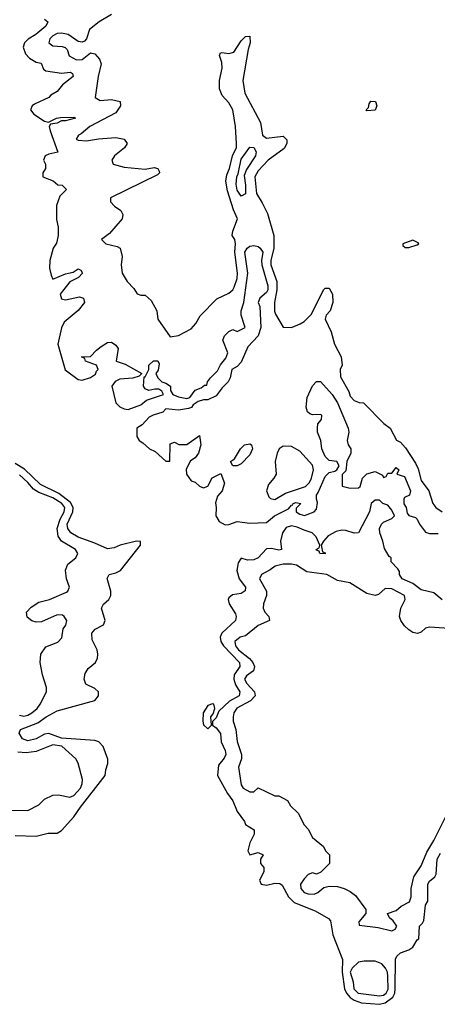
# Model space of a CAD drawing. Header units: inches. Extents: x 2601682 to 2755810, y 449311 to 584050.
# Tile 121 of 256: x 2670571 to 2672567, y 463797 to 468501. Entities that reach past the tile are written whole.
import ezdxf

# ---------------------------------------------------------------- set-up
doc = ezdxf.new("R2010")
doc.units = ezdxf.units.IN
doc.header["$MEASUREMENT"] = 0
doc.layers.add('C6476', color=7, linetype='Continuous')

msp = doc.modelspace()

# ---------------------------------------------------------------- linework, layer by layer
at = {"layer": 'C6476', "color": 2}
for points, elevation in [([(2671010, 468525.1), (2670950.6, 468490), (2670905.1, 468454.9), (2670890.7, 468409.3), (2670881, 468399), (2670870, 468394), (2670850, 468397.2), (2670802, 468430), (2670770, 468436.9), (2670750, 468434.3), (2670730, 468424.5), (2670715.5, 468410), (2670710.8, 468390), (2670730, 468376.3), (2670773.2, 468373.2), (2670787.5, 468367.5), (2670798.5, 468358.5), (2670807.9, 468327.9), (2670842, 468310), (2670870, 468310.6), (2670910, 468342.8), (2670930, 468337.3), (2670952.3, 468312.3), (2670960.4, 468290), (2670945.5, 468230), (2670931.3, 468130), (2670954.8, 468114.8), (2671010, 468119.1), (2671050.7, 468110), (2671053.4, 468090), (2671030, 468056), (2670906.8, 467990), (2670864.7, 467955.3), (2670851.3, 467950), (2670841, 467930), (2670850, 467924.9), (2670890, 467922.4), (2670947.6, 467932.4), (2671030, 467938.7), (2671070, 467930.4), (2671084.9, 467910), (2671071.8, 467888.2), (2671024, 467850), (2671010.8, 467830), (2671018, 467810), (2671070, 467797.1), (2671170, 467787.3), (2671214, 467794), (2671230.6, 467790.6), (2671236.8, 467776.8), (2671238.8, 467770), (2671230, 467759), (2671004.7, 467650), (2671004.7, 467630), (2671024.7, 467610), (2671054.8, 467590), (2671064, 467570), (2671060.7, 467550), (2670999.9, 467480.1), (2670962, 467450), (2670982, 467430), (2671037.3, 467417.3), (2671051.3, 467410), (2671060.7, 467370), (2671056, 467330), (2671061, 467290), (2671084.7, 467250), (2671116.9, 467216.9), (2671131.6, 467191.6), (2671150, 467184.7), (2671170, 467184.7), (2671199.8, 467159.8), (2671226, 467110), (2671231.3, 467070), (2671290, 466986), (2671330, 466991.3), (2671390, 467024.7), (2671412.7, 467050), (2671433.8, 467086.2), (2671512.3, 467167.7), (2671570, 467194.8), (2671590, 467210.8), (2671596.6, 467223.4), (2671610, 467264.7), (2671611, 467290), (2671599.2, 467390), (2671602.4, 467430), (2671598.4, 467450), (2671586.6, 467470), (2671589.4, 467490), (2671612, 467550), (2671592.7, 467592.7), (2671563.6, 467683.6), (2671556.4, 467730), (2671560.6, 467759.4), (2671573.3, 467790), (2671588, 467850), (2671606.3, 467890), (2671606.9, 467910), (2671601.5, 467990), (2671589.7, 468070), (2671570, 468104.5), (2671538.2, 468138.2), (2671525.1, 468170), (2671525.4, 468210), (2671538, 468270), (2671536.9, 468296.9), (2671526, 468330), (2671530, 468342), (2671536.4, 468343.6), (2671570, 468339.3), (2671594.3, 468345.7), (2671630, 468400.7), (2671650, 468420.7), (2671670, 468422), (2671673, 468390), (2671662, 468358), (2671637.1, 468210), (2671647.6, 468150), (2671721.7, 468010), (2671730.6, 467950), (2671750, 467934.9), (2671830, 467944), (2671847.1, 467927.1), (2671847.3, 467910), (2671834, 467886), (2671759.1, 467830), (2671710, 467779.6), (2671694.9, 467750), (2671702, 467670), (2671730, 467625.5), (2671754.6, 467574.6), (2671785.5, 467470), (2671785.7, 467410), (2671771.8, 467350), (2671771.8, 467330), (2671799, 467250), (2671799.2, 467210), (2671787.9, 467150), (2671789, 467109), (2671793.8, 467093.8), (2671830, 467031.3), (2671870, 467030.8), (2671911.9, 467048.1), (2671930, 467058.8), (2671965.6, 467094.4), (2672022, 467210), (2672030, 467218), (2672050, 467218), (2672066, 467190), (2672066.8, 467150), (2672054.8, 467110), (2672036, 467090), (2672031, 467070), (2672058.8, 467010), (2672074.8, 466950), (2672106.8, 466890), (2672112, 466850), (2672102, 466830), (2672104.7, 466795.3), (2672144, 466724), (2672150, 466702), (2672170, 466682), (2672192.7, 466672.7), (2672214, 466670), (2672311.6, 466571.6), (2672342, 466550), (2672371.6, 466491.6), (2672390, 466482), (2672415.3, 466455.3), (2672462.5, 466382.5), (2672474.9, 466354.9), (2672490, 466298.8), (2672525.7, 466250), (2672544.9, 466190), (2672560.3, 466170), (2672590, 466150.3)], 6), ([(2670690, 468502.8), (2670706, 468490), (2670696.3, 468470), (2670647.3, 468430), (2670612, 468408), (2670594, 468390), (2670587.7, 468370), (2670598.5, 468338.5), (2670617.5, 468317.5), (2670650, 468298.8), (2670673, 468293), (2670684.7, 468264.7), (2670696, 468256), (2670770, 468245.5), (2670814, 468250), (2670823.6, 468243.6), (2670826, 468230), (2670776, 468190), (2670750, 468158), (2670719.6, 468140.4), (2670710, 468128.7), (2670642, 468098), (2670631.1, 468088.9), (2670622, 468070), (2670638, 468050), (2670690, 468016), (2670708, 468012), (2670746, 468030), (2670766, 468034), (2670830, 468034.8), (2670838, 468030), (2670790, 468018), (2670770, 468018), (2670750, 468006), (2670718, 468002), (2670712, 467990), (2670716, 467970), (2670752.7, 467867.3), (2670710, 467859), (2670692, 467850), (2670684.7, 467830), (2670694, 467810), (2670694, 467790), (2670682, 467770), (2670682, 467750), (2670731.6, 467731.6), (2670752.7, 467712.7), (2670774, 467710), (2670794, 467690), (2670762.8, 467657.2), (2670746.9, 467613.1), (2670746.6, 467546.6), (2670754.8, 467510), (2670754.8, 467470), (2670747.1, 467432.9), (2670730.5, 467409.5), (2670714.6, 467350), (2670713.1, 467313.1), (2670720.9, 467280.9), (2670730, 467262), (2670790, 467286), (2670826, 467294), (2670850, 467310.7), (2670863.6, 467303.6), (2670870.7, 467290), (2670852, 467270), (2670810, 467248.7), (2670764.7, 467190), (2670770, 467167.3), (2670790, 467162), (2670856.4, 467176.4), (2670876, 467170), (2670880.5, 467150), (2670850, 467112), (2670783.8, 467056.2), (2670770, 467028), (2670752.7, 466950), (2670788.7, 466828.7), (2670850, 466782), (2670870, 466778), (2670910, 466791.3), (2670933.2, 466806.8), (2670938, 466822), (2670946, 466830), (2670938, 466850), (2670886, 466870), (2670882, 466882), (2670866, 466890), (2670910, 466892), (2670938, 466922), (2670961, 466939), (2670990, 466958.8), (2671010, 466961), (2671030, 466946), (2671040.7, 466930), (2671032, 466870), (2671074.4, 466854.4), (2671154, 466810), (2671142, 466798), (2671111.1, 466788.9), (2671050, 466784), (2671027.3, 466772.7), (2671011.3, 466750), (2671030.9, 466670.9), (2671050, 466651.3), (2671070, 466641), (2671090, 466638), (2671150, 466661), (2671177.2, 466682.8), (2671258, 466710), (2671250, 466726), (2671236.4, 466736.4), (2671216.4, 466736.4), (2671188.7, 466728.7), (2671170, 466738), (2671162, 466750), (2671166, 466794), (2671170, 466794), (2671188, 466830), (2671188.7, 466850), (2671210, 466870.7), (2671230.5, 466870.5), (2671237.3, 466857.3), (2671233.2, 466826.8), (2671222, 466810), (2671231, 466790), (2671250, 466771), (2671270, 466764.7), (2671291.3, 466750), (2671292, 466730), (2671302, 466710), (2671330, 466698.8), (2671368.9, 466691.1), (2671384, 466696), (2671410, 466731), (2671438, 466742), (2671454, 466754), (2671466, 466754), (2671468, 466770), (2671482, 466790), (2671516.6, 466823.4), (2671530, 466852), (2671556, 466884), (2671565.2, 466910), (2671542, 466970), (2671550, 466990.7), (2671570, 467010.8), (2671590, 467021), (2671610, 467011.3), (2671648, 467030), (2671629.4, 467090), (2671629.5, 467110), (2671642, 467150), (2671660.5, 467290), (2671646.2, 467390), (2671658.4, 467410), (2671670, 467418.7), (2671690, 467422), (2671710, 467417.6), (2671720.5, 467410), (2671733.1, 467390), (2671727, 467350), (2671728.7, 467330), (2671756.9, 467230), (2671756, 467210), (2671750, 467198), (2671718.8, 467170), (2671711, 467150), (2671718.8, 467130), (2671724, 467030), (2671710.5, 466990), (2671661.8, 466938.2), (2671630, 466865.2), (2671610, 466844), (2671584.7, 466830), (2671577.3, 466790), (2671566.8, 466770), (2671538, 466742), (2671510, 466704), (2671470, 466685.2), (2671450, 466685.2), (2671424, 466676), (2671399.6, 466660.4), (2671391.3, 466648.7), (2671376.9, 466643.1), (2671330, 466635.3), (2671270, 466642), (2671254.8, 466625.2), (2671208.2, 466611.8), (2671190, 466601.2), (2671155.5, 466564.5), (2671131.3, 466550), (2671131.3, 466510), (2671142, 466490), (2671159.9, 466479.9), (2671191, 466450), (2671218, 466438), (2671270, 466391), (2671288, 466392), (2671290, 466474), (2671310, 466482), (2671331.6, 466471.6), (2671370, 466472), (2671430, 466514), (2671436, 466470), (2671424.7, 466430), (2671410, 466408), (2671387.3, 466392.7), (2671366.8, 466353.2), (2671367.3, 466330), (2671390, 466298), (2671410, 466292), (2671430, 466272), (2671450, 466264.7), (2671470, 466272), (2671490, 466312), (2671532.7, 466332.7), (2671550, 466286), (2671538.8, 466250), (2671516.3, 466223.7), (2671507.3, 466192.7), (2671510.4, 466170.4), (2671507.6, 466130), (2671524.1, 466104.1), (2671552.1, 466087.9), (2671570.9, 466089.1), (2671610, 466103.7), (2671670, 466095.5), (2671750, 466098), (2671788, 466130), (2671855.5, 466164.5), (2671870, 466182), (2671876.4, 466183.6), (2671878, 466190), (2671890, 466193.4), (2671914, 466190), (2671892.7, 466167.3), (2671892, 466150), (2671910, 466138), (2671932.7, 466132.7), (2671978, 466150), (2671990, 466162), (2671994, 466194), (2671988.7, 466210), (2671989, 466230), (2671998, 466242), (2672030, 466318), (2672050, 466338), (2672076.4, 466343.6), (2672086, 466350), (2672098, 466370), (2672086, 466390), (2672050, 466395.3), (2672030, 466414), (2672014.5, 466450), (2672009.3, 466490), (2671994, 466530), (2671994, 466550), (2671995.3, 466570), (2672014, 466590), (2672015.3, 466610), (2672010, 466614), (2671970, 466613.2), (2671957.2, 466617.2), (2671947, 466627), (2671939.5, 466650), (2671944.4, 466695.6), (2671970, 466751.3), (2671990, 466772), (2672008.4, 466771.6), (2672064.9, 466710), (2672090, 466670.8), (2672140.3, 466550), (2672143.1, 466530), (2672136.3, 466490), (2672140.7, 466470), (2672152.7, 466450), (2672152.7, 466430), (2672134, 466390), (2672130, 466346), (2672112, 466328), (2672112, 466272), (2672150, 466262.8), (2672190, 466264.7), (2672198, 466270), (2672208.7, 466310), (2672230, 466330.7), (2672270, 466342.8), (2672304.7, 466324.7), (2672310, 466314), (2672322, 466318), (2672330, 466334), (2672350, 466334), (2672370, 466362), (2672382, 466350), (2672374, 466330), (2672410, 466318), (2672438, 466250), (2672434, 466230), (2672410, 466218), (2672406, 466210), (2672407.3, 466187.3), (2672418, 466170), (2672422.8, 466142.8), (2672430, 466132), (2672462, 466122), (2672470, 466114), (2672481, 466090), (2672510, 466052), (2672530, 466046.8), (2672570, 466046)], 2), ([(2670550, 464602.8), (2670650, 464600.5), (2670706.3, 464613.7), (2670750, 464614), (2670770, 464626.8), (2670830, 464692.2), (2670861.2, 464738.8), (2670979.5, 464890), (2670982.7, 464917.3), (2670992.7, 464947.3), (2670992, 464968), (2670970, 465028), (2670949, 465050), (2670930, 465056.9), (2670770, 465067.4), (2670710, 465089.7), (2670690, 465087.6), (2670650, 465065.4), (2670610, 465055.6), (2670584.9, 465064.9), (2670568, 465092), (2670575.3, 465110), (2670658.3, 465141.7), (2670697, 465170), (2670750, 465199.5), (2670930, 465248.9), (2670947.3, 465270), (2670947, 465290), (2670930, 465305.1), (2670886.3, 465326.3), (2670878.4, 465350), (2670883.3, 465376.7), (2670898.6, 465401.4), (2670932.7, 465430), (2670942, 465450), (2670944.5, 465470), (2670940.7, 465490), (2670917.5, 465537.5), (2670915.8, 465570), (2670930.8, 465589.2), (2670971.8, 465610), (2670979.6, 465630), (2670961.2, 465690), (2670972, 465708), (2670997.2, 465730), (2671006.6, 465750), (2671006.6, 465770), (2670988.4, 465831.6), (2670998, 465850), (2671030, 465857.6), (2671053.3, 465870), (2671149, 465990), (2671148, 466008), (2671129, 466009), (2671051.3, 465990), (2671022.7, 465977.2), (2670990, 465972.8), (2670930, 466000.5), (2670850, 466028.4), (2670815.1, 466050), (2670801.1, 466070), (2670798.5, 466090), (2670824.5, 466150), (2670826, 466170), (2670813.7, 466193.7), (2670757.9, 466237.9), (2670670, 466280.4), (2670593.3, 466353.3), (2670550, 466379.8)], 2), ([(2670570, 465178.7), (2670590, 465174), (2670610, 465177.6), (2670629.4, 465190), (2670655.1, 465210), (2670669.3, 465230), (2670699, 465290), (2670699, 465310), (2670679.3, 465370), (2670669.5, 465429.5), (2670672.7, 465470), (2670696, 465504), (2670753.4, 465526.6), (2670772.7, 465547.3), (2670779, 465590), (2670791.9, 465608.1), (2670796, 465630), (2670784, 465650), (2670775.3, 465655.3), (2670750, 465658), (2670675.5, 465624.5), (2670650, 465622.2), (2670628.8, 465628.8), (2670606.6, 465646.6), (2670603, 465670), (2670625.9, 465694.1), (2670662, 465718), (2670713.2, 465730), (2670794.2, 465765.8), (2670801.2, 465770), (2670809.2, 465790), (2670794, 465830), (2670789.5, 465870.5), (2670800.5, 465899.5), (2670839, 465930), (2670849, 465950), (2670837.2, 465970), (2670770, 466009.4), (2670754, 466034), (2670749.6, 466070), (2670764.7, 466115.3), (2670783.1, 466150), (2670786.6, 466170), (2670772.3, 466190), (2670730, 466216.5), (2670662, 466242), (2670637.1, 466257.1), (2670609.7, 466290), (2670570, 466326.3)], 6), ([(2672590, 465729), (2672550, 465762.7), (2672490, 465777), (2672450, 465806.6), (2672399.3, 465830), (2672386.6, 465850), (2672385.2, 465865.2), (2672378, 465878), (2672346, 465910), (2672346, 465930), (2672336.4, 465936.4), (2672313.6, 465973.6), (2672307, 466010), (2672291.8, 466050), (2672289.6, 466070.4), (2672299.3, 466090), (2672310, 466100.7), (2672350, 466118), (2672362, 466130), (2672350, 466158), (2672330, 466182), (2672306, 466190), (2672290, 466206), (2672270, 466206), (2672251.3, 466188.7), (2672242.8, 466150), (2672190.4, 466049.6), (2672170, 466047.3), (2672130, 466060.9), (2672110, 466061.2), (2672084, 466056), (2672044.5, 466035.5), (2672022, 466010), (2672012, 465990), (2672018, 465958), (2672030, 465954), (2672030, 465948.7), (2672006, 465950), (2672002, 465962), (2671990, 465966), (2671988, 465970), (2672002, 465978), (2672006, 465990), (2671988, 466030), (2671968, 466050), (2671930, 466061.2), (2671897, 466077), (2671870, 466082.7), (2671844.9, 466075.1), (2671827.3, 466050), (2671818, 466010), (2671822, 465970), (2671810, 465966.6), (2671774, 465974), (2671750, 465972.7), (2671710.7, 465930), (2671690, 465919.5), (2671659.3, 465919.3), (2671630, 465928), (2671614.8, 465905.2), (2671608.5, 465870), (2671620.4, 465830), (2671650.5, 465790), (2671647.7, 465772.3), (2671630, 465759.5), (2671587.2, 465752.8), (2671570, 465738), (2671566.5, 465730), (2671572.4, 465710), (2671602.8, 465662.8), (2671606, 465650), (2671601.6, 465630), (2671536.5, 465570), (2671528.2, 465550), (2671532.1, 465530), (2671544.9, 465510), (2671621.5, 465430), (2671622.3, 465410), (2671596.2, 465370), (2671594.2, 465350), (2671602.7, 465322.7), (2671622.4, 465290), (2671619.1, 465270), (2671574.3, 465245.7), (2671522.8, 465197.2), (2671510, 465166), (2671492.7, 465147.3), (2671492, 465130), (2671510, 465118), (2671530.6, 465090), (2671534, 465050), (2671553, 465010), (2671555.5, 464990), (2671548.1, 464971.9), (2671521.3, 464938.7), (2671516.3, 464890), (2671563.6, 464803.6), (2671590, 464768.4), (2671610, 464717.6), (2671645.7, 464670), (2671650, 464656), (2671691, 464630), (2671690.8, 464610), (2671670, 464568.7), (2671661.6, 464530), (2671670, 464511), (2671710, 464522), (2671734, 464510), (2671722, 464490), (2671722, 464470), (2671738, 464450), (2671738, 464430), (2671717.3, 464390), (2671725.5, 464370), (2671750, 464365.3), (2671790, 464374.8), (2671814.4, 464374.4), (2671825.5, 464365.5), (2671855.2, 464310), (2671882.9, 464282.9), (2671983.7, 464243.7), (2672046, 464206), (2672055.5, 464195.5), (2672068, 464128), (2672114, 464010), (2672112.6, 463950), (2672123.5, 463870), (2672132.2, 463850), (2672149.5, 463829.5), (2672170, 463816.3), (2672204.4, 463804.4), (2672290, 463796.6), (2672316.9, 463803.1), (2672353.6, 463830), (2672363.4, 463850), (2672365.2, 463870), (2672367.3, 464012.7), (2672373.6, 464026.4), (2672390, 464042.8), (2672430, 464056.3), (2672449.2, 464070), (2672470, 464104.7), (2672478, 464110), (2672482, 464170), (2672496.5, 464183.5), (2672502.7, 464197.3), (2672509.7, 464270), (2672520.9, 464290), (2672521.2, 464370), (2672530, 464384.7), (2672555.1, 464404.9), (2672560.9, 464419.1), (2672566.6, 464490), (2672581.2, 464518.8)], 2), ([(2672670, 465589.4), (2672530, 465599), (2672510, 465594), (2672490, 465575.3), (2672471.3, 465568.7), (2672450, 465573.2), (2672430, 465585.2), (2672410, 465605.2), (2672392.3, 465630), (2672385.2, 465650), (2672392.7, 465690), (2672413.2, 465730), (2672409.1, 465749.1), (2672350, 465780.9), (2672316.9, 465783.1), (2672285.4, 465754.6), (2672269.2, 465749.2), (2672230, 465759), (2672148, 465810), (2672090, 465821.2), (2672038, 465850), (2671943.2, 465863.2), (2671894.2, 465894.2), (2671870, 465899.5), (2671830, 465899.6), (2671791.3, 465890), (2671768.3, 465871.7), (2671726.8, 465850), (2671717.3, 465830), (2671750.8, 465770), (2671750.7, 465750), (2671736.3, 465710), (2671734.8, 465690), (2671742.8, 465670), (2671761, 465650), (2671764.7, 465630), (2671710, 465606), (2671650, 465557), (2671624.7, 465550), (2671598.8, 465530), (2671601.6, 465510), (2671617.1, 465490), (2671669.1, 465449.1), (2671684.4, 465430), (2671692.7, 465410), (2671687.7, 465390), (2671654.2, 465365.8), (2671646, 465350), (2671655.8, 465330), (2671693.4, 465290), (2671696.3, 465270), (2671674, 465246), (2671608.7, 465211.3), (2671594.9, 465190), (2671590.4, 465170), (2671590.4, 465150), (2671604.4, 465110), (2671610, 465052), (2671630.6, 464990), (2671630.6, 464970), (2671616.3, 464930), (2671630, 464844.7), (2671638.8, 464830), (2671670, 464811), (2671690, 464812), (2671710, 464831.3), (2671790, 464792), (2671810, 464792), (2671851.1, 464771.1), (2671865.4, 464745.4), (2671902, 464710), (2671930, 464654), (2671950, 464634), (2671970, 464594), (2672022, 464550), (2672032, 464530), (2672050.9, 464510.9), (2672051.3, 464470), (2672010, 464428), (2671990, 464418), (2671970, 464424), (2671950, 464416), (2671930, 464396), (2671913.4, 464370), (2671914.8, 464350), (2671930, 464331), (2671950, 464324), (2671977.5, 464322.5), (2671995.3, 464330), (2672024.7, 464355.3), (2672050, 464361), (2672090, 464358.8), (2672122, 464350), (2672150, 464336), (2672175.9, 464315.9), (2672224.7, 464250), (2672224.7, 464230), (2672192, 464190), (2672194, 464174), (2672284.1, 464164.1), (2672350, 464148.2), (2672364.7, 464155.3), (2672372.7, 464170), (2672356, 464196), (2672338, 464210), (2672328.7, 464230), (2672370, 464244.7), (2672394.6, 464265.4), (2672433.6, 464286.4), (2672442, 464310), (2672441.2, 464350), (2672454.8, 464405.2), (2672490, 464458), (2672516.6, 464523.4), (2672550, 464579.1), (2672614.7, 464710)], 6), ([(2670530, 464724.7), (2670610, 464722.8), (2670662, 464750), (2670690, 464777.3), (2670730, 464796.3), (2670756.8, 464796.8), (2670810, 464786), (2670830, 464794.8), (2670860.9, 464830), (2670869.4, 464850), (2670871.8, 464870), (2670850, 464948), (2670839, 464970), (2670772.7, 465030), (2670730, 465036.9), (2670650, 465005.1), (2670602.3, 464997.7), (2670561.6, 465001.6)], 6)]:
    msp.add_lwpolyline(points, dxfattribs=dict(at, elevation=elevation))
for points, elevation in [([(2672230, 468066), (2672226, 468070), (2672238, 468082), (2672240.4, 468099.6), (2672248.4, 468111.6), (2672272, 468110), (2672278, 468090), (2672270, 468068)], 6), ([(2671630, 467658), (2671610, 467686.6), (2671605.3, 467714.7), (2671608.2, 467750), (2671615.6, 467764.4), (2671630, 467834.9), (2671670, 467892), (2671689.1, 467890.9), (2671700.7, 467870), (2671697.1, 467850), (2671654.8, 467785.2), (2671643.8, 467756.2), (2671650.2, 467710), (2671650, 467668.7)], 2), ([(2672450, 467448), (2672402, 467430), (2672402, 467422), (2672412.7, 467412.7), (2672430, 467412), (2672470, 467424.7), (2672478, 467430), (2672474.6, 467434.6)], 10), ([(2671588.9, 466368.9), (2671578, 466390), (2671597.2, 466402.8), (2671626, 466450), (2671645.2, 466470), (2671670, 466474), (2671678, 466470), (2671684, 466450), (2671670, 466422.7), (2671630, 466379), (2671610, 466369.2)], 2), ([(2671830, 466464), (2671811.3, 466450), (2671801, 466430), (2671791, 466390), (2671796, 466330), (2671786, 466310), (2671759.8, 466280.2), (2671750.6, 466250), (2671761.4, 466221.4), (2671770, 466213.4), (2671790, 466208.9), (2671841.4, 466238.6), (2671937, 466270), (2671956.3, 466290), (2671964.7, 466310), (2671974.3, 466350), (2671970, 466373.2), (2671910, 466439), (2671870, 466461.2)], 6), ([(2671492.5, 465232.5), (2671470, 465223.7), (2671447.2, 465190), (2671446, 465150), (2671450, 465132), (2671470, 465112), (2671488, 465130), (2671484, 465170), (2671495.3, 465184.7), (2671504, 465210), (2671498, 465230)], 2), ([(2672216.7, 464003.3), (2672190, 463998), (2672159.1, 463970), (2672150.5, 463950), (2672164.4, 463904.4), (2672167.4, 463870), (2672187.7, 463850), (2672290, 463837.1), (2672310, 463840.3), (2672322.9, 463850), (2672331.4, 463868.6), (2672330.8, 463930), (2672328, 463950), (2672318.9, 463970), (2672302, 463990), (2672270, 464002)], 6)]:
    msp.add_lwpolyline(points, close=True, dxfattribs=dict(at, elevation=elevation))

doc.saveas('drawing.dxf')
